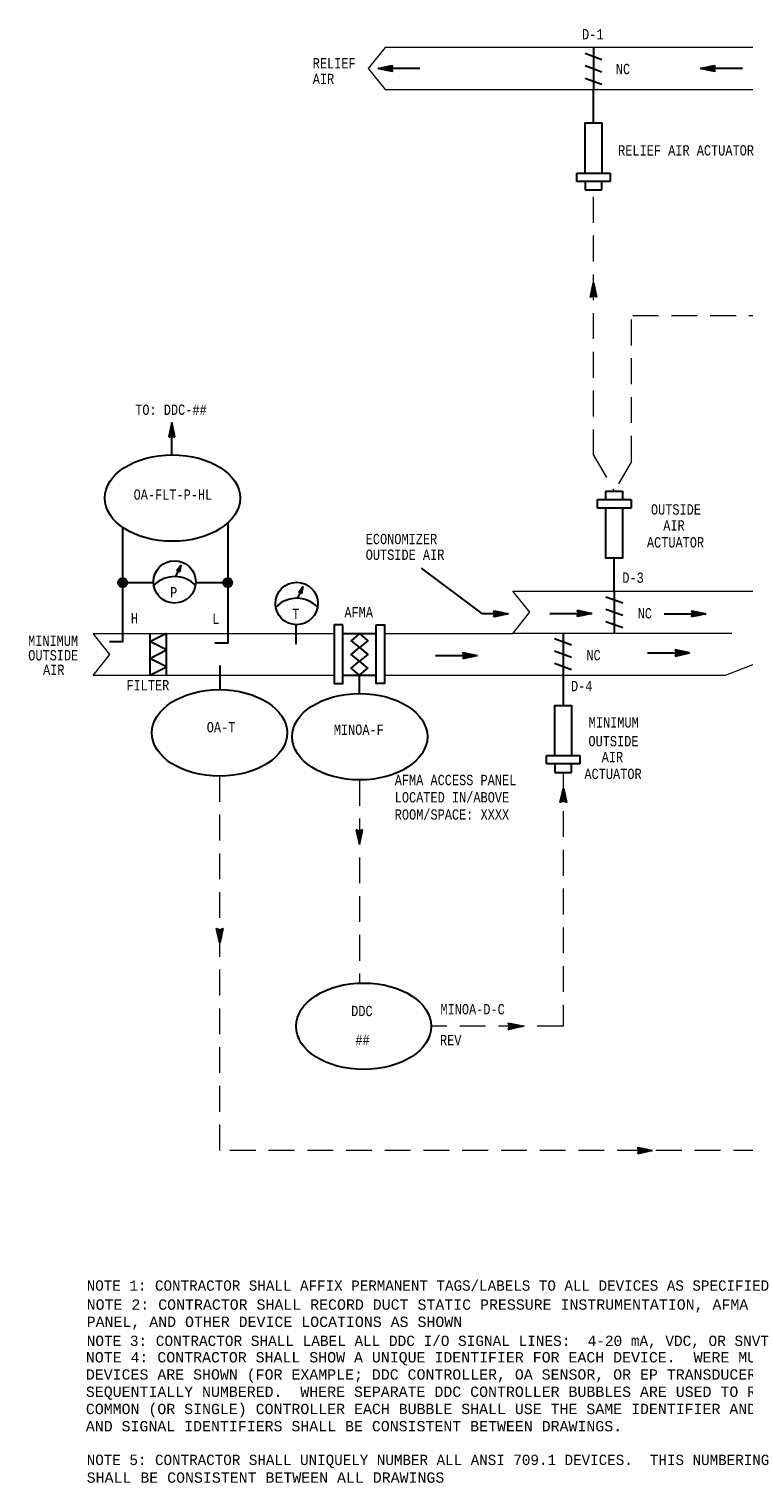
# Model space of a CAD drawing. Header units: inches. Extents: x 3.2 to 32.1, y 0.4 to 18.7.
# Tile 1 of 6: x 3.2 to 10.1, y 2.8 to 16.9. Entities that reach past the tile are written whole.
import ezdxf
from ezdxf.enums import TextEntityAlignment as Align

# ---------------------------------------------------------------- set-up
doc = ezdxf.new("R2010")
doc.units = ezdxf.units.IN
doc.header["$MEASUREMENT"] = 0
doc.linetypes.add('HIDDEN', pattern=[0.375, 0.25, -0.125])
for name, color, linetype, lineweight in [('M-ANNO-NOTE', 2, 'Continuous', 30), ('M-ANNO-SYMB', 6, 'Continuous', 30), ('M-ANNO-TEXT', 2, 'Continuous', 30), ('M-DIAG-GRPH', 6, 'Continuous', 13)]:
    doc.layers.add(name, color=color, linetype=linetype, lineweight=lineweight)
doc.styles.add('CONTROLTXT', font='monotxt.shx')

msp = doc.modelspace()

# ---------------------------------------------------------------- linework, layer by layer
at = {"layer": 'M-ANNO-SYMB', "linetype": 'Continuous'}
for p, q in [((8.591, 16.658), (8.754, 16.598)), ((8.672, 16.713), (8.672, 16.307)), ((6.585, 16.51), (6.725, 16.54)), ((6.99, 16.51), (6.585, 16.51)), ((6.725, 16.48), (6.585, 16.51)), ((6.588, 16.511), (6.589, 16.509)), ((6.592, 16.511), (6.59, 16.509)), ((6.597, 16.512), (6.603, 16.506)), ((6.605, 16.514), (6.598, 16.507)), ((6.605, 16.514), (6.616, 16.503)), ((6.619, 16.517), (6.607, 16.505)), ((6.614, 16.516), (6.63, 16.5)), ((6.632, 16.52), (6.616, 16.503)), ((6.623, 16.518), (6.643, 16.497)), ((6.646, 16.523), (6.624, 16.502)), ((6.632, 16.52), (6.657, 16.495)), ((6.659, 16.526), (6.633, 16.5)), ((6.64, 16.522), (6.67, 16.492)), ((6.673, 16.529), (6.642, 16.498)), ((6.649, 16.524), (6.684, 16.489)), ((6.686, 16.532), (6.651, 16.496)), ((6.658, 16.525), (6.697, 16.486)), ((6.7, 16.535), (6.659, 16.494)), ((6.666, 16.527), (6.711, 16.483)), ((6.713, 16.537), (6.668, 16.492)), ((6.675, 16.529), (6.724, 16.48)), ((6.724, 16.537), (6.677, 16.49)), ((6.684, 16.531), (6.715, 16.5)), ((6.713, 16.516), (6.686, 16.488)), ((6.693, 16.533), (6.712, 16.514)), ((6.713, 16.505), (6.694, 16.487)), ((6.701, 16.535), (6.716, 16.521)), ((6.716, 16.498), (6.703, 16.485)), ((6.725, 16.54), (6.71, 16.51)), ((6.71, 16.537), (6.719, 16.528)), ((6.71, 16.51), (6.725, 16.48)), ((6.72, 16.491), (6.712, 16.483)), ((6.719, 16.539), (6.723, 16.535)), ((6.723, 16.484), (6.721, 16.481)), ((8.591, 16.538), (8.754, 16.478)), ((9.708, 16.51), (9.848, 16.54)), ((10.113, 16.51), (9.708, 16.51)), ((9.848, 16.48), (9.708, 16.51)), ((9.71, 16.511), (9.712, 16.509)), ((9.714, 16.511), (9.712, 16.509)), ((9.719, 16.512), (9.725, 16.506)), ((9.728, 16.514), (9.721, 16.507)), ((9.728, 16.514), (9.739, 16.503)), ((9.741, 16.517), (9.73, 16.505)), ((9.737, 16.516), (9.752, 16.5)), ((9.755, 16.52), (9.738, 16.503)), ((9.745, 16.518), (9.766, 16.497)), ((9.768, 16.523), (9.747, 16.502)), ((9.754, 16.52), (9.779, 16.495)), ((9.782, 16.526), (9.756, 16.5)), ((9.763, 16.522), (9.793, 16.492)), ((9.795, 16.529), (9.764, 16.498)), ((9.771, 16.524), (9.806, 16.489)), ((9.809, 16.532), (9.773, 16.496)), ((9.78, 16.525), (9.82, 16.486)), ((9.823, 16.535), (9.782, 16.494)), ((9.789, 16.527), (9.833, 16.483)), ((9.836, 16.537), (9.791, 16.492)), ((9.798, 16.529), (9.847, 16.48)), ((9.846, 16.537), (9.799, 16.49)), ((9.806, 16.531), (9.838, 16.5)), ((9.836, 16.516), (9.808, 16.488)), ((9.815, 16.533), (9.835, 16.514)), ((9.835, 16.505), (9.817, 16.487)), ((9.824, 16.535), (9.838, 16.521)), ((9.839, 16.498), (9.826, 16.485)), ((9.848, 16.54), (9.833, 16.51)), ((9.833, 16.537), (9.842, 16.528)), ((9.833, 16.51), (9.848, 16.48)), ((9.842, 16.491), (9.834, 16.483)), ((9.842, 16.539), (9.845, 16.535)), ((9.846, 16.484), (9.843, 16.481)), ((8.591, 16.418), (8.754, 16.358)), ((8.51, 15.497), (8.834, 15.497)), ((8.51, 15.416), (8.51, 15.497)), ((8.834, 15.497), (8.834, 15.416)), ((8.834, 15.416), (8.51, 15.416)), ((8.591, 15.416), (8.591, 15.335)), ((8.591, 15.335), (8.753, 15.335)), ((8.753, 15.335), (8.753, 15.416)), ((8.642, 14.297), (8.672, 14.437)), ((8.69, 14.355), (8.645, 14.311)), ((8.688, 14.364), (8.648, 14.324)), ((8.686, 14.373), (8.651, 14.338)), ((8.684, 14.381), (8.654, 14.351)), ((8.7, 14.308), (8.655, 14.354)), ((8.697, 14.322), (8.656, 14.362)), ((8.682, 14.39), (8.657, 14.365)), ((8.694, 14.335), (8.658, 14.371)), ((8.68, 14.399), (8.66, 14.378)), ((8.691, 14.349), (8.66, 14.38)), ((8.688, 14.362), (8.662, 14.389)), ((8.678, 14.408), (8.663, 14.392)), ((8.685, 14.376), (8.664, 14.397)), ((8.677, 14.417), (8.666, 14.406)), ((8.682, 14.389), (8.666, 14.406)), ((8.68, 14.403), (8.668, 14.415)), ((8.675, 14.425), (8.669, 14.419)), ((8.677, 14.416), (8.67, 14.424)), ((8.673, 14.434), (8.671, 14.433)), ((8.674, 14.43), (8.671, 14.432)), ((8.672, 14.437), (8.702, 14.297)), ((8.672, 14.312), (8.642, 14.297)), ((8.692, 14.347), (8.643, 14.297)), ((8.646, 14.298), (8.643, 14.301)), ((8.653, 14.302), (8.645, 14.31)), ((8.66, 14.306), (8.647, 14.319)), ((8.667, 14.309), (8.649, 14.327)), ((8.678, 14.309), (8.651, 14.336)), ((8.7, 14.298), (8.653, 14.345)), ((8.694, 14.338), (8.662, 14.306)), ((8.702, 14.297), (8.672, 14.312)), ((8.695, 14.329), (8.676, 14.31)), ((8.697, 14.32), (8.683, 14.306)), ((8.699, 14.312), (8.69, 14.303)), ((8.701, 14.303), (8.697, 14.299)), ((4.588, 13.083), (4.558, 12.943)), ((4.558, 12.943), (4.588, 12.958)), ((4.56, 12.949), (4.563, 12.945)), ((4.561, 12.955), (4.606, 13)), ((4.561, 12.944), (4.608, 12.991)), ((4.562, 12.958), (4.57, 12.949)), ((4.563, 12.967), (4.578, 12.952)), ((4.564, 12.968), (4.604, 13.009)), ((4.565, 12.975), (4.585, 12.956)), ((4.567, 12.982), (4.602, 13.017)), ((4.567, 12.984), (4.598, 12.953)), ((4.569, 12.993), (4.618, 12.944)), ((4.57, 12.995), (4.6, 13.026)), ((4.571, 13.002), (4.615, 12.957)), ((4.572, 13.009), (4.599, 13.035)), ((4.573, 13.01), (4.612, 12.971)), ((4.575, 13.022), (4.597, 13.044)), ((4.575, 13.019), (4.61, 12.984)), ((4.577, 13.028), (4.607, 12.998)), ((4.578, 13.036), (4.595, 13.052)), ((4.578, 13.037), (4.604, 13.011)), ((4.58, 13.045), (4.601, 13.025)), ((4.581, 13.049), (4.593, 13.061)), ((4.582, 13.054), (4.598, 13.038)), ((4.582, 12.955), (4.61, 12.982)), ((4.584, 13.063), (4.591, 13.07)), ((4.584, 13.063), (4.595, 13.052)), ((4.586, 13.072), (4.592, 13.065)), ((4.587, 13.076), (4.589, 13.079)), ((4.618, 12.943), (4.588, 13.083)), ((4.588, 13.08), (4.589, 13.079)), ((4.588, 12.958), (4.618, 12.943)), ((4.593, 12.955), (4.612, 12.974)), ((4.6, 12.952), (4.614, 12.965)), ((4.608, 12.948), (4.616, 12.956)), ((4.615, 12.945), (4.617, 12.947)), ((8.792, 12.419), (8.954, 12.419)), ((8.792, 12.338), (8.792, 12.419)), ((8.954, 12.419), (8.954, 12.338)), ((8.711, 12.257), (8.711, 12.338)), ((8.711, 12.338), (9.035, 12.338)), ((9.035, 12.257), (8.711, 12.257)), ((9.035, 12.338), (9.035, 12.257)), ((4.636, 11.649), (4.677, 11.705)), ((4.671, 11.678), (4.652, 11.671)), ((4.672, 11.682), (4.656, 11.676)), ((4.666, 11.656), (4.658, 11.679)), ((4.673, 11.687), (4.66, 11.682)), ((4.668, 11.662), (4.66, 11.682)), ((4.677, 11.705), (4.662, 11.637)), ((4.669, 11.669), (4.663, 11.686)), ((4.674, 11.691), (4.664, 11.687)), ((4.671, 11.675), (4.665, 11.689)), ((4.675, 11.695), (4.668, 11.692)), ((4.672, 11.682), (4.668, 11.693)), ((4.673, 11.689), (4.671, 11.696)), ((4.071, 11.521), (4.126, 11.576)), ((4.071, 11.549), (4.099, 11.576)), ((4.071, 11.549), (4.126, 11.494)), ((4.082, 11.566), (4.143, 11.504)), ((4.082, 11.504), (4.143, 11.566)), ((4.098, 11.576), (4.153, 11.521)), ((4.098, 11.494), (4.153, 11.549)), ((4.126, 11.576), (4.154, 11.549)), ((4.668, 11.661), (4.636, 11.649)), ((4.652, 11.65), (4.636, 11.649)), ((4.668, 11.666), (4.64, 11.655)), ((4.642, 11.649), (4.64, 11.654)), ((4.646, 11.649), (4.642, 11.658)), ((4.669, 11.67), (4.644, 11.66)), ((4.649, 11.65), (4.645, 11.661)), ((4.654, 11.647), (4.647, 11.665)), ((4.667, 11.657), (4.647, 11.649)), ((4.67, 11.674), (4.648, 11.665)), ((4.662, 11.638), (4.65, 11.668)), ((4.662, 11.637), (4.652, 11.65)), ((4.664, 11.643), (4.653, 11.672)), ((4.666, 11.653), (4.653, 11.648)), ((4.665, 11.649), (4.655, 11.675)), ((4.665, 11.649), (4.656, 11.645)), ((4.664, 11.644), (4.658, 11.642)), ((4.663, 11.64), (4.661, 11.639)), ((5.089, 11.549), (5.117, 11.576)), ((5.089, 11.521), (5.144, 11.576)), ((5.089, 11.549), (5.144, 11.494)), ((5.1, 11.504), (5.161, 11.566)), ((5.1, 11.566), (5.161, 11.504)), ((5.116, 11.576), (5.171, 11.521)), ((5.116, 11.494), (5.171, 11.549)), ((5.144, 11.576), (5.172, 11.549)), ((7.596, 11.233), (7.005, 11.676)), ((4.071, 11.521), (4.098, 11.494)), ((4.126, 11.494), (4.153, 11.521)), ((5.089, 11.521), (5.116, 11.494)), ((5.144, 11.494), (5.171, 11.521)), ((5.817, 11.44), (5.858, 11.496)), ((5.834, 11.44), (5.817, 11.44)), ((5.849, 11.452), (5.818, 11.44)), ((5.823, 11.44), (5.821, 11.445)), ((5.85, 11.456), (5.822, 11.445)), ((5.827, 11.44), (5.824, 11.449)), ((5.851, 11.461), (5.826, 11.451)), ((5.831, 11.44), (5.826, 11.452)), ((5.848, 11.448), (5.828, 11.44)), ((5.836, 11.438), (5.829, 11.456)), ((5.852, 11.465), (5.83, 11.456)), ((5.843, 11.429), (5.832, 11.459)), ((5.853, 11.469), (5.834, 11.462)), ((5.845, 11.434), (5.834, 11.462)), ((5.844, 11.428), (5.834, 11.44)), ((5.847, 11.444), (5.835, 11.439)), ((5.854, 11.473), (5.837, 11.467)), ((5.847, 11.44), (5.837, 11.466)), ((5.846, 11.439), (5.837, 11.436)), ((5.848, 11.447), (5.839, 11.469)), ((5.846, 11.435), (5.84, 11.433)), ((5.855, 11.477), (5.841, 11.472)), ((5.849, 11.453), (5.842, 11.473)), ((5.845, 11.431), (5.842, 11.43)), ((5.858, 11.496), (5.844, 11.428)), ((5.851, 11.46), (5.844, 11.476)), ((5.855, 11.482), (5.845, 11.478)), ((5.852, 11.466), (5.847, 11.48)), ((5.856, 11.486), (5.849, 11.483)), ((5.854, 11.473), (5.85, 11.483)), ((5.855, 11.479), (5.852, 11.487)), ((8.792, 11.399), (8.955, 11.339)), ((8.873, 11.454), (8.873, 11.049)), ((7.706, 11.263), (7.846, 11.233)), ((7.721, 11.233), (7.706, 11.263)), ((7.756, 11.213), (7.707, 11.262)), ((7.708, 11.259), (7.71, 11.262)), ((7.711, 11.252), (7.719, 11.26)), ((7.715, 11.245), (7.728, 11.258)), ((7.718, 11.238), (7.737, 11.256)), ((7.765, 11.215), (7.72, 11.26)), ((7.773, 11.217), (7.734, 11.257)), ((8.515, 11.267), (8.655, 11.237)), ((8.53, 11.237), (8.515, 11.267)), ((8.565, 11.217), (8.515, 11.266)), ((8.516, 11.263), (8.519, 11.266)), ((8.516, 11.209), (8.563, 11.256)), ((8.52, 11.256), (8.528, 11.264)), ((8.524, 11.249), (8.537, 11.262)), ((8.527, 11.242), (8.545, 11.26)), ((8.527, 11.231), (8.554, 11.258)), ((8.573, 11.219), (8.529, 11.264)), ((8.582, 11.221), (8.542, 11.261)), ((8.591, 11.223), (8.556, 11.258)), ((8.599, 11.225), (8.569, 11.255)), ((8.792, 11.279), (8.955, 11.22)), ((9.621, 11.263), (9.761, 11.233)), ((9.636, 11.233), (9.621, 11.263)), ((9.671, 11.214), (9.622, 11.263)), ((9.623, 11.26), (9.626, 11.262)), ((9.627, 11.253), (9.635, 11.261)), ((9.63, 11.246), (9.643, 11.259)), ((9.633, 11.227), (9.661, 11.255)), ((9.634, 11.238), (9.652, 11.257)), ((9.68, 11.216), (9.636, 11.26)), ((9.689, 11.218), (9.649, 11.257)), ((5.788, 11.126), (5.788, 10.938)), ((7.846, 11.233), (7.596, 11.233)), ((7.846, 11.233), (7.706, 11.203)), ((7.706, 11.203), (7.721, 11.233)), ((7.707, 11.205), (7.754, 11.252)), ((7.712, 11.204), (7.708, 11.208)), ((7.721, 11.206), (7.712, 11.215)), ((7.73, 11.208), (7.715, 11.222)), ((7.747, 11.212), (7.716, 11.243)), ((7.718, 11.227), (7.745, 11.254)), ((7.718, 11.205), (7.763, 11.25)), ((7.738, 11.21), (7.719, 11.229)), ((7.731, 11.208), (7.772, 11.249)), ((7.745, 11.211), (7.78, 11.247)), ((7.782, 11.219), (7.747, 11.254)), ((7.758, 11.214), (7.789, 11.245)), ((7.791, 11.221), (7.761, 11.251)), ((7.772, 11.217), (7.798, 11.243)), ((7.799, 11.223), (7.774, 11.248)), ((7.785, 11.22), (7.807, 11.241)), ((7.808, 11.225), (7.788, 11.245)), ((7.799, 11.223), (7.815, 11.239)), ((7.817, 11.227), (7.801, 11.242)), ((7.812, 11.225), (7.824, 11.237)), ((7.826, 11.228), (7.815, 11.239)), ((7.826, 11.228), (7.833, 11.235)), ((7.834, 11.23), (7.828, 11.236)), ((7.839, 11.231), (7.841, 11.234)), ((7.843, 11.232), (7.842, 11.234)), ((8.249, 11.237), (8.655, 11.237)), ((8.655, 11.237), (8.515, 11.207)), ((8.515, 11.207), (8.53, 11.237)), ((8.521, 11.208), (8.517, 11.212)), ((8.53, 11.21), (8.521, 11.219)), ((8.556, 11.216), (8.524, 11.247)), ((8.538, 11.212), (8.524, 11.226)), ((8.526, 11.209), (8.572, 11.254)), ((8.547, 11.214), (8.528, 11.233)), ((8.54, 11.212), (8.58, 11.253)), ((8.553, 11.215), (8.589, 11.251)), ((8.567, 11.218), (8.598, 11.249)), ((8.58, 11.221), (8.607, 11.247)), ((8.608, 11.227), (8.583, 11.252)), ((8.594, 11.224), (8.615, 11.245)), ((8.617, 11.229), (8.596, 11.249)), ((8.607, 11.227), (8.624, 11.243)), ((8.626, 11.231), (8.61, 11.246)), ((8.621, 11.229), (8.633, 11.241)), ((8.634, 11.232), (8.623, 11.243)), ((8.634, 11.232), (8.641, 11.239)), ((8.643, 11.234), (8.637, 11.24)), ((8.648, 11.235), (8.65, 11.238)), ((8.652, 11.236), (8.65, 11.238)), ((8.792, 11.16), (8.955, 11.1)), ((9.356, 11.233), (9.761, 11.233)), ((9.761, 11.233), (9.621, 11.203)), ((9.621, 11.203), (9.636, 11.233)), ((9.623, 11.206), (9.67, 11.253)), ((9.628, 11.205), (9.624, 11.209)), ((9.636, 11.207), (9.627, 11.216)), ((9.663, 11.212), (9.631, 11.244)), ((9.645, 11.209), (9.631, 11.223)), ((9.633, 11.206), (9.678, 11.251)), ((9.654, 11.21), (9.634, 11.23)), ((9.647, 11.209), (9.687, 11.249)), ((9.66, 11.212), (9.696, 11.247)), ((9.698, 11.22), (9.663, 11.255)), ((9.674, 11.215), (9.705, 11.246)), ((9.706, 11.222), (9.676, 11.252)), ((9.687, 11.218), (9.713, 11.244)), ((9.715, 11.224), (9.69, 11.249)), ((9.701, 11.22), (9.722, 11.242)), ((9.724, 11.225), (9.703, 11.246)), ((9.714, 11.223), (9.731, 11.24)), ((9.732, 11.227), (9.717, 11.243)), ((9.728, 11.226), (9.739, 11.238)), ((9.741, 11.229), (9.73, 11.24)), ((9.741, 11.229), (9.748, 11.236)), ((9.75, 11.231), (9.744, 11.237)), ((9.755, 11.232), (9.757, 11.234)), ((9.759, 11.233), (9.757, 11.234)), ((4.538, 10.64), (4.538, 11.045)), ((8.295, 10.994), (8.458, 10.934)), ((8.377, 11.049), (8.377, 10.644)), ((7.406, 10.859), (7.546, 10.829)), ((7.421, 10.829), (7.406, 10.859)), ((7.456, 10.809), (7.407, 10.858)), ((7.408, 10.855), (7.411, 10.858)), ((7.408, 10.801), (7.455, 10.848)), ((7.412, 10.848), (7.42, 10.856)), ((7.415, 10.841), (7.429, 10.854)), ((7.448, 10.807), (7.416, 10.839)), ((7.418, 10.822), (7.446, 10.85)), ((7.418, 10.801), (7.463, 10.846)), ((7.419, 10.834), (7.437, 10.852)), ((7.465, 10.811), (7.421, 10.855)), ((7.432, 10.804), (7.472, 10.844)), ((7.474, 10.813), (7.434, 10.853)), ((7.445, 10.807), (7.481, 10.843)), ((7.483, 10.815), (7.448, 10.85)), ((7.459, 10.81), (7.49, 10.841)), ((7.491, 10.817), (7.461, 10.847)), ((7.472, 10.813), (7.498, 10.839)), ((7.5, 10.819), (7.475, 10.844)), ((7.486, 10.815), (7.507, 10.837)), ((7.509, 10.82), (7.488, 10.841)), ((7.499, 10.818), (7.516, 10.835)), ((7.518, 10.822), (7.502, 10.838)), ((7.513, 10.821), (7.525, 10.833)), ((7.526, 10.824), (7.515, 10.835)), ((8.295, 10.874), (8.458, 10.814)), ((9.196, 10.854), (9.601, 10.854)), ((9.601, 10.854), (9.461, 10.884)), ((9.461, 10.884), (9.476, 10.854)), ((9.511, 10.873), (9.461, 10.824)), ((9.461, 10.824), (9.601, 10.854)), ((9.476, 10.854), (9.461, 10.824)), ((9.462, 10.882), (9.509, 10.835)), ((9.467, 10.883), (9.463, 10.879)), ((9.466, 10.835), (9.474, 10.827)), ((9.476, 10.881), (9.467, 10.872)), ((9.484, 10.879), (9.47, 10.865)), ((9.502, 10.875), (9.47, 10.844)), ((9.47, 10.842), (9.483, 10.829)), ((9.472, 10.882), (9.518, 10.836)), ((9.473, 10.86), (9.5, 10.833)), ((9.473, 10.849), (9.491, 10.831)), ((9.493, 10.877), (9.474, 10.858)), ((9.519, 10.872), (9.475, 10.827)), ((9.486, 10.879), (9.526, 10.838)), ((9.528, 10.87), (9.488, 10.83)), ((9.499, 10.876), (9.535, 10.84)), ((9.537, 10.868), (9.502, 10.833)), ((9.513, 10.873), (9.544, 10.842)), ((9.545, 10.866), (9.515, 10.836)), ((9.526, 10.87), (9.553, 10.844)), ((9.554, 10.864), (9.529, 10.839)), ((9.54, 10.867), (9.561, 10.846)), ((9.563, 10.862), (9.542, 10.842)), ((9.553, 10.864), (9.57, 10.848)), ((9.572, 10.86), (9.556, 10.845)), ((9.567, 10.861), (9.579, 10.85)), ((9.58, 10.859), (9.569, 10.848)), ((9.58, 10.859), (9.587, 10.851)), ((9.589, 10.857), (9.583, 10.85)), ((9.594, 10.856), (9.596, 10.853)), ((9.598, 10.855), (9.596, 10.853)), ((7.141, 10.829), (7.546, 10.829)), ((7.546, 10.829), (7.406, 10.798)), ((7.406, 10.798), (7.421, 10.829)), ((7.413, 10.8), (7.409, 10.804)), ((7.421, 10.802), (7.413, 10.811)), ((7.43, 10.804), (7.416, 10.818)), ((7.439, 10.805), (7.42, 10.825)), ((7.526, 10.824), (7.533, 10.831)), ((7.535, 10.826), (7.529, 10.832)), ((7.54, 10.827), (7.542, 10.829)), ((7.544, 10.828), (7.542, 10.829)), ((8.295, 10.754), (8.458, 10.695)), ((9.462, 10.828), (9.465, 10.825)), ((8.215, 9.861), (8.539, 9.861)), ((8.215, 9.78), (8.215, 9.861)), ((8.539, 9.861), (8.539, 9.78)), ((8.539, 9.78), (8.215, 9.78)), ((8.296, 9.78), (8.296, 9.699)), ((8.458, 9.699), (8.458, 9.78)), ((8.296, 9.699), (8.458, 9.699)), ((8.35, 9.406), (8.38, 9.546)), ((8.399, 9.456), (8.35, 9.407)), ((8.398, 9.465), (8.353, 9.421)), ((8.368, 9.415), (8.355, 9.428)), ((8.396, 9.474), (8.356, 9.434)), ((8.375, 9.419), (8.357, 9.437)), ((8.394, 9.483), (8.359, 9.448)), ((8.386, 9.418), (8.359, 9.446)), ((8.408, 9.408), (8.361, 9.455)), ((8.392, 9.491), (8.362, 9.461)), ((8.408, 9.418), (8.362, 9.463)), ((8.405, 9.432), (8.364, 9.472)), ((8.39, 9.5), (8.365, 9.475)), ((8.402, 9.445), (8.366, 9.481)), ((8.388, 9.509), (8.368, 9.488)), ((8.399, 9.459), (8.368, 9.49)), ((8.396, 9.472), (8.37, 9.498)), ((8.401, 9.448), (8.37, 9.416)), ((8.386, 9.518), (8.371, 9.502)), ((8.393, 9.486), (8.372, 9.507)), ((8.385, 9.526), (8.374, 9.515)), ((8.39, 9.499), (8.374, 9.516)), ((8.383, 9.535), (8.376, 9.529)), ((8.387, 9.513), (8.376, 9.525)), ((8.385, 9.526), (8.377, 9.533)), ((8.381, 9.544), (8.379, 9.542)), ((8.382, 9.54), (8.379, 9.542)), ((8.38, 9.546), (8.41, 9.406)), ((8.403, 9.439), (8.384, 9.419)), ((8.405, 9.43), (8.391, 9.416)), ((8.38, 9.421), (8.35, 9.406)), ((8.354, 9.408), (8.351, 9.411)), ((8.361, 9.412), (8.353, 9.42)), ((8.41, 9.406), (8.38, 9.421)), ((8.407, 9.421), (8.398, 9.412)), ((8.409, 9.413), (8.405, 9.409)), ((5.052, 8.049), (5.022, 8.189)), ((5.022, 8.189), (5.052, 8.174)), ((5.023, 8.183), (5.027, 8.187)), ((5.024, 8.188), (5.071, 8.141)), ((5.024, 8.177), (5.069, 8.132)), ((5.025, 8.174), (5.034, 8.183)), ((5.027, 8.165), (5.041, 8.179)), ((5.027, 8.164), (5.067, 8.123)), ((5.029, 8.157), (5.048, 8.176)), ((5.03, 8.148), (5.062, 8.179)), ((5.032, 8.139), (5.081, 8.188)), ((5.034, 8.13), (5.078, 8.175)), ((5.036, 8.122), (5.076, 8.161)), ((5.045, 8.177), (5.073, 8.149)), ((5.082, 8.189), (5.052, 8.049)), ((5.052, 8.174), (5.082, 8.189)), ((5.057, 8.177), (5.075, 8.158)), ((5.064, 8.18), (5.077, 8.167)), ((5.071, 8.184), (5.079, 8.176)), ((5.078, 8.187), (5.081, 8.184)), ((5.03, 8.15), (5.066, 8.114)), ((5.033, 8.137), (5.064, 8.106)), ((5.036, 8.123), (5.062, 8.097)), ((5.038, 8.113), (5.073, 8.148)), ((5.039, 8.11), (5.06, 8.088)), ((5.04, 8.104), (5.07, 8.134)), ((5.041, 8.096), (5.058, 8.079)), ((5.042, 8.095), (5.067, 8.121)), ((5.044, 8.087), (5.064, 8.107)), ((5.044, 8.083), (5.056, 8.071)), ((5.045, 8.078), (5.061, 8.094)), ((5.047, 8.069), (5.058, 8.08)), ((5.047, 8.069), (5.054, 8.062)), ((5.049, 8.06), (5.055, 8.067)), ((5.05, 8.056), (5.052, 8.053)), ((5.051, 8.052), (5.052, 8.053)), ((9.115, 6.039), (9.1, 6.069)), ((9.1, 6.069), (9.24, 6.039)), ((9.15, 6.02), (9.101, 6.069)), ((9.102, 6.066), (9.105, 6.068)), ((9.102, 6.012), (9.149, 6.059)), ((9.106, 6.059), (9.114, 6.067)), ((9.109, 6.052), (9.122, 6.065)), ((9.142, 6.018), (9.11, 6.05)), ((9.112, 6.033), (9.14, 6.061)), ((9.112, 6.012), (9.157, 6.057)), ((9.113, 6.044), (9.131, 6.063)), ((9.159, 6.022), (9.115, 6.066)), ((9.126, 6.015), (9.166, 6.055)), ((9.168, 6.024), (9.128, 6.063)), ((9.139, 6.018), (9.175, 6.053)), ((9.177, 6.026), (9.142, 6.061)), ((9.153, 6.021), (9.184, 6.052)), ((9.185, 6.028), (9.155, 6.058)), ((9.166, 6.024), (9.192, 6.05)), ((9.194, 6.03), (9.169, 6.055)), ((9.203, 6.031), (9.182, 6.052)), ((9.1, 6.009), (9.115, 6.039)), ((9.24, 6.039), (9.1, 6.009)), ((9.107, 6.011), (9.103, 6.015)), ((9.115, 6.013), (9.106, 6.022)), ((9.124, 6.015), (9.11, 6.029)), ((9.133, 6.016), (9.113, 6.036)), ((9.18, 6.026), (9.201, 6.048)), ((9.193, 6.029), (9.21, 6.046)), ((9.212, 6.033), (9.196, 6.049)), ((9.207, 6.032), (9.219, 6.044)), ((9.22, 6.035), (9.209, 6.046)), ((9.22, 6.035), (9.227, 6.042)), ((9.229, 6.037), (9.223, 6.043)), ((9.234, 6.038), (9.236, 6.04)), ((9.238, 6.039), (9.236, 6.04))]:
    msp.add_line(p, q, dxfattribs=at)
at = {"layer": 'M-ANNO-SYMB', "color": 6, "linetype": 'Continuous'}
for p, q in [((8.672, 15.983), (8.672, 16.307)), ((8.873, 11.454), (8.873, 11.771)), ((4.112, 11.535), (4.411, 11.535)), ((4.82, 11.535), (5.13, 11.535)), ((5.052, 10.733), (5.052, 10.499)), ((6.405, 10.462), (6.405, 10.639)), ((8.377, 10.644), (8.377, 10.347)), ((6.424, 9.093), (6.375, 9.143)), ((6.375, 9.143), (6.405, 9.003)), ((6.405, 9.128), (6.375, 9.143)), ((6.379, 9.142), (6.376, 9.139)), ((6.386, 9.138), (6.378, 9.13)), ((6.422, 9.085), (6.378, 9.129)), ((6.393, 9.134), (6.38, 9.121)), ((6.42, 9.076), (6.381, 9.115)), ((6.4, 9.131), (6.382, 9.112)), ((6.411, 9.131), (6.383, 9.104)), ((6.419, 9.067), (6.384, 9.102)), ((6.432, 9.142), (6.385, 9.095)), ((6.432, 9.132), (6.387, 9.086)), ((6.417, 9.058), (6.387, 9.088)), ((6.43, 9.118), (6.389, 9.078)), ((6.415, 9.05), (6.39, 9.075)), ((6.427, 9.105), (6.391, 9.069)), ((6.413, 9.041), (6.392, 9.061)), ((6.424, 9.091), (6.393, 9.06)), ((6.426, 9.102), (6.395, 9.133)), ((6.421, 9.078), (6.395, 9.051)), ((6.411, 9.032), (6.395, 9.048)), ((6.418, 9.064), (6.397, 9.043)), ((6.415, 9.051), (6.398, 9.034)), ((6.409, 9.023), (6.398, 9.034)), ((6.412, 9.037), (6.4, 9.025)), ((6.407, 9.015), (6.401, 9.021)), ((6.409, 9.024), (6.402, 9.016)), ((6.406, 9.01), (6.404, 9.008)), ((6.406, 9.006), (6.404, 9.007)), ((6.405, 9.003), (6.435, 9.143)), ((6.435, 9.143), (6.405, 9.128)), ((6.428, 9.111), (6.409, 9.13)), ((6.43, 9.12), (6.416, 9.134)), ((6.432, 9.128), (6.423, 9.137)), ((6.434, 9.137), (6.43, 9.141))]:
    msp.add_line(p, q, dxfattribs=at)
at = {"layer": 'M-ANNO-SYMB'}
for p, q in [((4.588, 12.771), (4.588, 13.017)), ((4.625, 11.589), (4.649, 11.644)), ((5.807, 11.38), (5.831, 11.434)), ((7.897, 7.223), (7.848, 7.272)), ((7.848, 7.215), (7.895, 7.262)), ((7.849, 7.268), (7.852, 7.271)), ((7.853, 7.213), (7.85, 7.217)), ((7.852, 7.261), (7.86, 7.269)), ((7.862, 7.215), (7.853, 7.224)), ((7.856, 7.254), (7.869, 7.267)), ((7.888, 7.221), (7.857, 7.252)), ((7.871, 7.217), (7.857, 7.231)), ((7.859, 7.236), (7.887, 7.264)), ((7.859, 7.215), (7.904, 7.26)), ((7.86, 7.247), (7.878, 7.265)), ((7.88, 7.219), (7.86, 7.238)), ((7.906, 7.225), (7.861, 7.269)), ((7.872, 7.217), (7.913, 7.258)), ((7.915, 7.227), (7.875, 7.266)), ((7.886, 7.22), (7.922, 7.256)), ((7.923, 7.228), (7.888, 7.263)), ((7.899, 7.223), (7.93, 7.254)), ((7.932, 7.23), (7.902, 7.26)), ((7.913, 7.226), (7.939, 7.252)), ((7.941, 7.232), (7.915, 7.257)), ((7.926, 7.229), (7.948, 7.25)), ((7.949, 7.234), (7.929, 7.255)), ((7.94, 7.232), (7.957, 7.249)), ((7.958, 7.236), (7.942, 7.252)), ((7.953, 7.235), (7.965, 7.247)), ((7.967, 7.238), (7.956, 7.249)), ((7.967, 7.238), (7.974, 7.245)), ((7.976, 7.24), (7.969, 7.246)), ((7.98, 7.241), (7.983, 7.243)), ((7.984, 7.241), (7.983, 7.243))]:
    msp.add_line(p, q, dxfattribs=at)
at = {"layer": 'M-ANNO-SYMB', "color": 6}
msp.add_line((6.243, 10.639), (6.567, 10.639), dxfattribs=at)
at = {"layer": 'M-ANNO-SYMB', "linetype": 'Continuous', "flags": 128}
for points in [[(8.591, 15.497), (8.591, 15.983), (8.753, 15.983), (8.753, 15.497)], [(8.954, 12.257), (8.954, 11.771), (8.792, 11.771), (8.792, 12.257)], [(4.376, 11.045), (4.376, 10.64), (4.538, 10.721), (4.376, 10.802), (4.538, 10.883), (4.376, 10.964), (4.538, 11.045)], [(6.405, 11.044), (6.324, 10.973), (6.405, 10.906)], [(6.405, 11.044), (6.486, 10.973), (6.405, 10.906)], [(6.405, 10.906), (6.486, 10.841), (6.405, 10.775), (6.324, 10.841), (6.405, 10.906)], [(6.405, 10.639), (6.324, 10.706), (6.405, 10.775)], [(6.405, 10.639), (6.486, 10.706), (6.405, 10.775)], [(8.296, 9.861), (8.296, 10.347), (8.458, 10.347), (8.458, 9.861)]]:
    msp.add_lwpolyline(points, dxfattribs=at)
at = {"layer": 'M-ANNO-SYMB', "color": 6, "linetype": 'Continuous', "flags": 128}
for points in [[(5.13, 12.113), (5.13, 10.95), (5.004, 10.95)], [(4.112, 12.07), (4.112, 10.961), (3.986, 10.961)], [(6.243, 11.125), (6.162, 11.125), (6.162, 10.558), (6.243, 10.558), (6.243, 11.125)], [(6.567, 11.125), (6.648, 11.125), (6.648, 10.558), (6.567, 10.558), (6.567, 11.125)], [(6.243, 11.044), (6.567, 11.044)]]:
    msp.add_lwpolyline(points, dxfattribs=at)
at = {"layer": 'M-ANNO-SYMB'}
for centre in [(4.615, 11.542), (5.797, 11.333)]:
    msp.add_circle(centre, 0.205, dxfattribs=at)
at = {"layer": 'M-ANNO-SYMB', "linetype": 'Continuous'}
for centre in [(4.112, 11.535), (5.13, 11.535)]:
    msp.add_circle(centre, 0.0436, dxfattribs=at)
at = {"layer": 'M-ANNO-SYMB'}
for centre in [(4.616, 11.309), (5.797, 11.099)]:
    msp.add_arc(centre, 0.284, 44.3692, 134.3247, dxfattribs=at)
for centre in [(4.594, 12.353), (5.05, 10.081), (6.408, 10.044), (6.446, 7.242)]:
    msp.add_ellipse(centre, major_axis=(0.655, 0), ratio=0.638644, dxfattribs=at)
msp.add_3dface([(7.847, 7.272), (7.987, 7.242), (7.847, 7.212), (7.862, 7.242)], dxfattribs=at)
at = {"layer": 'M-DIAG-GRPH', "color": 6, "linetype": 'HIDDEN'}
for p, q in [((8.672, 12.768), (8.672, 15.335)), ((9.039, 12.706), (9.039, 14.117)), ((10.427, 14.117), (9.039, 14.117)), ((8.672, 12.768), (8.873, 12.419)), ((9.039, 12.706), (8.873, 12.419)), ((5.052, 6.04), (5.052, 9.663)), ((6.405, 9.626), (6.405, 7.659)), ((8.377, 9.699), (8.377, 7.242)), ((8.377, 7.242), (7.101, 7.242)), ((12.526, 6.039), (5.052, 6.04))]:
    msp.add_line(p, q, dxfattribs=at)
at = {"layer": 'M-DIAG-GRPH', "color": 6, "linetype": 'Continuous'}
for p, q in [((4.112, 11.044), (5.741, 11.044)), ((6.648, 11.044), (7.892, 11.044)), ((5.685, 10.635), (4.177, 10.635))]:
    msp.add_line(p, q, dxfattribs=at)
at = {"layer": 'M-DIAG-GRPH', "color": 6, "linetype": 'Continuous', "flags": 128}
for points in [[(17.109, 16.713), (6.653, 16.713), (6.491, 16.51), (6.653, 16.307), (11.679, 16.307), (11.679, 11.452)], [(10.012, 11.044), (7.892, 11.044), (8.054, 11.248), (7.892, 11.452), (11.679, 11.452)], [(6.162, 10.635), (3.826, 10.635), (3.988, 10.84), (3.826, 11.044), (6.162, 11.044)], [(10.997, 11.044), (9.947, 10.635), (6.648, 10.635)]]:
    msp.add_lwpolyline(points, dxfattribs=at)

# ---------------------------------------------------------------- texts
at = {"layer": 'M-ANNO-NOTE', "style": 'CONTROLTXT'}
for s, p in [('NOTE 5: CONTRACTOR SHALL UNIQUELY NUMBER ALL ANSI 709.1 DEVICES.  THIS NUMBERING', (3.764, 2.996)), ('SHALL BE CONSISTENT BETWEEN ALL DRAWINGS', (3.764, 2.825))]:
    msp.add_text(s, height=0.10003, dxfattribs=at).set_placement(p)
at = {"layer": 'M-ANNO-NOTE', "attachment_point": 1, "style": 'CONTROLTXT'}
for s, insert, char_height, width in [('NOTE 1: CONTRACTOR SHALL AFFIX PERMANENT TAGS/LABELS TO ALL DEVICES AS SPECIFIED', (3.764, 4.783), 0.10003, 8.12079), ('NOTE 2: CONTRACTOR SHALL RECORD DUCT STATIC PRESSURE INSTRUMENTATION, AFMA ACCESS  PANEL, AND OTHER DEVICE LOCATIONS AS SHOWN', (3.764, 4.599), 0.100026, 7.66961), ('NOTE 3: CONTRACTOR SHALL LABEL ALL DDC I/O SIGNAL LINES:  4-20 mA, VDC, OR SNVT', (3.764, 4.248), 0.10003, 8.25714), ('NOTE 4: CONTRACTOR SHALL SHOW A UNIQUE IDENTIFIER FOR EACH DEVICE.  WERE MULTIPLE IDENTICAL DEVICES ARE SHOWN (FOR EXAMPLE; DDC CONTROLLER, OA SENSOR, OR EP TRANSDUCER) EACH SHALL BE SEQUENTIALLY NUMBERED.  WHERE SEPARATE DDC CONTROLLER BUBBLES ARE USED TO REPRESENT/SHOW A COMMON (OR SINGLE) CONTROLLER EACH BUBBLE SHALL USE THE SAME IDENTIFIER AND NUMBER.  DEVICE AND SIGNAL IDENTIFIERS SHALL BE CONSISTENT BETWEEN DRAWINGS.', (3.756, 4.089), 0.1, 8.1729)]:
    msp.add_mtext(s, dxfattribs=dict(at, insert=insert, char_height=char_height, width=width))
at = {"layer": 'M-ANNO-TEXT', "linetype": 'Continuous', "style": 'CONTROLTXT', "width": 0.8}
for s, p in [('D-1', (8.561, 16.791)), ('RELIEF', (5.953, 16.511)), ('NC', (8.888, 16.455)), ('AIR', (5.953, 16.359)), ('RELIEF AIR ACTUATOR', (8.91, 15.668)), ('ECONOMIZER', (6.466, 11.907)), ('ACTUATOR', (9.189, 11.875)), ('OUTSIDE AIR', (6.466, 11.755)), ('D-3', (8.951, 11.533)), ('NC', (9.1, 11.188)), ('H', (4.192, 11.14)), ('L', (4.979, 11.136)), ('NC', (8.603, 10.783)), ('D-4', (8.454, 10.484)), ('ACTUATOR', (8.584, 9.634)), ('REV', (7.185, 7.058))]:
    msp.add_text(s, height=0.1, dxfattribs=at).set_placement(p)
for s, p in [('TO: DDC-##', (4.58, 13.158)), ('OA-FLT-P-HL', (4.599, 12.337)), ('OUTSIDE', (9.47, 12.193)), ('AIR', (9.451, 12.038)), ('AFMA', (6.398, 11.198)), ('FILTER', (4.356, 10.492)), ('OA-T', (5.065, 10.086)), ('MINOA-F', (6.399, 10.062)), ('MINIMUM', (8.868, 10.133)), ('OUTSIDE', (8.865, 9.951)), ('AIR', (8.855, 9.797)), ('MINOA-D-C', (7.501, 7.357)), ('DDC', (6.429, 7.34)), ('##', (6.435, 7.06))]:
    msp.add_text(s, height=0.1, dxfattribs=at).set_placement(p, align=Align.CENTER)
at = {"layer": 'M-ANNO-TEXT', "style": 'CONTROLTXT', "width": 0.8}
for s, p in [('P', (4.572, 11.392)), ('T', (5.754, 11.183)), ('AFMA ACCESS PANEL', (6.747, 9.575)), ('LOCATED IN/ABOVE', (6.747, 9.408)), ('ROOM/SPACE: XXXX', (6.747, 9.241))]:
    msp.add_text(s, height=0.1, dxfattribs=at).set_placement(p)
at = {"layer": 'M-ANNO-TEXT', "linetype": 'Continuous', "style": 'CONTROLTXT', "width": 0.8}
for s, p in [('MINIMUM', (3.439, 10.973)), ('OUTSIDE', (3.44, 10.832)), ('AIR', (3.445, 10.691))]:
    msp.add_text(s, height=0.1, dxfattribs=at).set_placement(p, align=Align.MIDDLE_CENTER)

doc.saveas('drawing.dxf')
